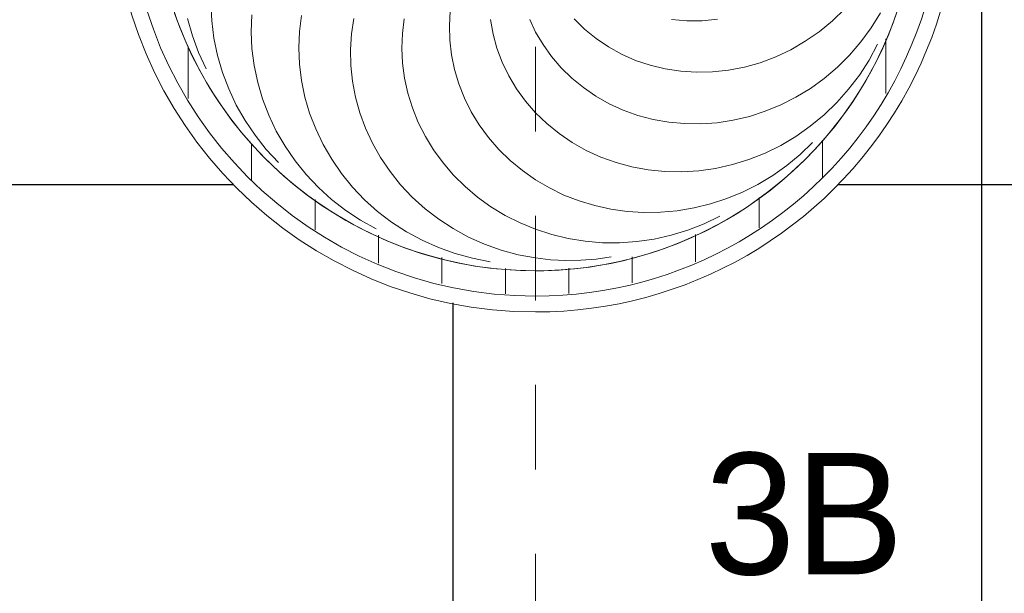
# Model space of a CAD drawing. Header units: metres. Extents: x -31 to 96, y -24 to 31.
# Tile 60 of 155: x -14.767 to -13.603, y 2.132 to 2.811. Entities that reach past the tile are written whole.
import ezdxf

# ---------------------------------------------------------------- set-up
doc = ezdxf.new("R2010")
doc.units = ezdxf.units.M
doc.linetypes.add('Oculta', pattern=[0.007144, 0.004763, -0.002381])
for name, color, linetype, lineweight in [('A-ANNO-DIMS', 211, 'Continuous', 9), ('A-ANNO-DIMS-75', 211, 'Continuous', 9), ('A-CLNG-PATT', 13, 'Continuous', 18), ('A-DETL-HDLN', 90, 'Oculta', 18), ('E-LITE-EQPM', 33, 'Continuous', 18), ('G-ANNO-TEXT', 231, 'Continuous', 9)]:
    doc.layers.add(name, color=color, linetype=linetype, lineweight=lineweight)
doc.styles.add('Century Gothic', font='GOTHIC.TTF', dxfattribs={"height": 0.143711})
doc.styles.add('Century Gothic_1', font='GOTHIC.TTF', dxfattribs={"height": 0.251495})
doc.dimstyles.new('_Cotas_detalhamento_3_5_mm_1', dxfattribs={"dimscale": 0.3048, "dimtxt": 0.2625, "dimasz": 0.369094, "dimexe": 0.246063, "dimexo": 0.738189, "dimgap": 0.369094, "dimtad": 1, "dimdec": 0, "dimlfac": 100, "dimzin": 0, "dimdsep": 46, "dimtxsty": 'Century Gothic_1', "dimblk1": 'OBLIQUE', "dimblk2": 'OBLIQUE', "dimsah": 1, "dimcen": 0.09, "dimdle": 0.246063, "dimazin": 0, "dimtfac": 1, "dimtdec": 4, "dimtix": 1, "dimtmove": 0, "dimatfit": 3, "dimfxl": 1, "dimtvp": 1, "dimtolj": 1, "dimtzin": 0, "dimarcsym": 2})
pattern_1 = [(0, (-2.962, -14.157), (0, 0.075), [])]

# ---------------------------------------------------------------- blocks, each defined once
blk = doc.blocks.new('FP_29-PLANTA DE TETO - LUMINOTÉCNICO')
at = {"layer": 'E-LITE-EQPM'}
for p, q in [((-0.4329, 0), (-0.435, -0.0177)), ((-0.399, 0), (-0.4052, -0.0191)), ((-0.3406, 0), (-0.3501, -0.0163)), ((-0.2611, 0), (-0.274, -0.0132)), ((-0.1656, 0), (-0.1804, -0.0087)), ((-0.1804, -0.0087), (-0.1945, -0.0187)), ((-0.435, -0.0177), (-0.4359, -0.0356)), ((-0.4052, -0.0191), (-0.4099, -0.0386)), ((-0.3501, -0.0163), (-0.3584, -0.0334)), ((-0.274, -0.0132), (-0.2857, -0.0277)), ((-0.1945, -0.0187), (-0.2078, -0.0301)), ((-0.3584, -0.0334), (-0.3654, -0.0513)), ((-0.2857, -0.0277), (-0.2963, -0.0432)), ((-0.2078, -0.0301), (-0.2201, -0.0427)), ((-0.4359, -0.0356), (-0.4356, -0.0535)), ((-0.4099, -0.0386), (-0.4131, -0.0586)), ((-0.2963, -0.0432), (-0.3056, -0.0597)), ((-0.2201, -0.0427), (-0.2314, -0.0564)), ((-0.1498, -0.0454), (-0.1621, -0.0578)), ((-0.4356, -0.0535), (-0.4342, -0.0714)), ((-0.3654, -0.0513), (-0.371, -0.0698)), ((-0.2314, -0.0564), (-0.2415, -0.0712)), ((-0.1621, -0.0578), (-0.1732, -0.0714)), ((-0.4131, -0.0586), (-0.4148, -0.0789)), ((-0.371, -0.0698), (-0.3752, -0.0888)), ((-0.3056, -0.0597), (-0.3135, -0.077)), ((-0.4342, -0.0714), (-0.4316, -0.0892)), ((-0.4148, -0.0789), (-0.4149, -0.0993)), ((-0.3135, -0.077), (-0.3201, -0.0952)), ((-0.2415, -0.0712), (-0.2504, -0.0869)), ((-0.1732, -0.0714), (-0.1831, -0.0861)), ((-0.3752, -0.0888), (-0.3779, -0.1082)), ((-0.2504, -0.0869), (-0.258, -0.1036)), ((-0.1831, -0.0861), (-0.1918, -0.1017)), ((-0.4149, -0.0993), (-0.4135, -0.1197)), ((-0.3201, -0.0952), (-0.3251, -0.1139)), ((-0.258, -0.1036), (-0.2642, -0.1209)), ((-0.1918, -0.1017), (-0.1991, -0.1182)), ((-0.3779, -0.1082), (-0.3791, -0.1279)), ((-0.3251, -0.1139), (-0.3287, -0.1332)), ((-0.4135, -0.1197), (-0.4105, -0.14)), ((-0.3791, -0.1279), (-0.3788, -0.1477)), ((-0.2642, -0.1209), (-0.269, -0.1389)), ((-0.1991, -0.1182), (-0.2049, -0.1354)), ((-0.3287, -0.1332), (-0.3307, -0.1529)), ((-0.269, -0.1389), (-0.2723, -0.1574)), ((-0.2049, -0.1354), (-0.2092, -0.1532)), ((-0.4105, -0.14), (-0.406, -0.1601)), ((-0.3788, -0.1477), (-0.377, -0.1675)), ((-0.406, -0.1601), (-0.4, -0.1798)), ((-0.3307, -0.1529), (-0.331, -0.1728)), ((-0.2723, -0.1574), (-0.274, -0.1762)), ((-0.2092, -0.1532), (-0.212, -0.1715)), ((-0.1509, -0.1608), (-0.1523, -0.1787)), ((-0.377, -0.1675), (-0.3737, -0.1873)), ((-0.331, -0.1728), (-0.3298, -0.1928)), ((-0.212, -0.1715), (-0.2132, -0.1902)), ((-0.4, -0.1798), (-0.3925, -0.1991)), ((-0.274, -0.1762), (-0.2743, -0.1953)), ((-0.1523, -0.1787), (-0.1522, -0.1968)), ((-0.3737, -0.1873), (-0.3689, -0.2068)), ((-0.3298, -0.1928), (-0.327, -0.2128)), ((-0.2743, -0.1953), (-0.2729, -0.2145)), ((-0.2132, -0.1902), (-0.2128, -0.2091)), ((-0.1522, -0.1968), (-0.1505, -0.215)), ((-0.3925, -0.1991), (-0.3835, -0.2177)), ((-0.3689, -0.2068), (-0.3626, -0.226)), ((-0.2128, -0.2091), (-0.2108, -0.228)), ((-0.327, -0.2128), (-0.3225, -0.2327)), ((-0.2729, -0.2145), (-0.27, -0.2337)), ((-0.3626, -0.226), (-0.3549, -0.2447)), ((-0.3225, -0.2327), (-0.3164, -0.2522)), ((-0.2108, -0.228), (-0.2071, -0.2469)), ((-0.27, -0.2337), (-0.2655, -0.2528)), ((-0.3549, -0.2447), (-0.3458, -0.2629)), ((-0.3164, -0.2522), (-0.3088, -0.2714)), ((-0.2655, -0.2528), (-0.2594, -0.2715)), ((-0.2071, -0.2469), (-0.2019, -0.2656)), ((-0.3458, -0.2629), (-0.3353, -0.2803)), ((-0.2019, -0.2656), (-0.195, -0.2839)), ((-0.3088, -0.2714), (-0.2997, -0.2899)), ((-0.2594, -0.2715), (-0.2519, -0.2899)), ((-0.3353, -0.2803), (-0.3235, -0.297)), ((-0.2997, -0.2899), (-0.2891, -0.3078)), ((-0.2519, -0.2899), (-0.2428, -0.3077)), ((-0.195, -0.2839), (-0.1866, -0.3017)), ((-0.3235, -0.297), (-0.3105, -0.3128)), ((-0.1866, -0.3017), (-0.1766, -0.3189)), ((-0.3105, -0.3128), (-0.2963, -0.3275)), ((-0.2891, -0.3078), (-0.2771, -0.3248)), ((-0.2428, -0.3077), (-0.2323, -0.3249)), ((-0.2771, -0.3248), (-0.2637, -0.341)), ((-0.2323, -0.3249), (-0.2204, -0.3413)), ((-0.1766, -0.3189), (-0.1652, -0.3354)), ((-0.1652, -0.3354), (-0.1524, -0.351)), ((-0.2637, -0.341), (-0.2491, -0.3561)), ((-0.2204, -0.3413), (-0.2072, -0.3568)), ((-0.2491, -0.3561), (-0.2333, -0.37)), ((-0.2072, -0.3568), (-0.1928, -0.3713)), ((-0.1524, -0.351), (-0.1383, -0.3657)), ((-0.2333, -0.37), (-0.2165, -0.3828)), ((-0.1928, -0.3713), (-0.1772, -0.3847)), ((-0.2165, -0.3828), (-0.1987, -0.3942)), ((-0.1987, -0.3942), (-0.18, -0.4042)), ((-0.1772, -0.3847), (-0.1606, -0.3969)), ((-0.1606, -0.3969), (-0.143, -0.4079))]:
    blk.add_line(p, q, dxfattribs=at)
at = {"layer": 'E-LITE-EQPM', "flags": 128}
blk.add_lwpolyline([(-0.1341, -0.4299), (-0.1512, -0.4241), (-0.168, -0.4176), (-0.1846, -0.4104), (-0.2009, -0.4026), (-0.2168, -0.3941), (-0.2324, -0.385), (-0.2476, -0.3752), (-0.2624, -0.3649), (-0.2768, -0.354), (-0.2907, -0.3425), (-0.3042, -0.3305), (-0.3171, -0.3179), (-0.3296, -0.3049), (-0.3415, -0.2913), (-0.3529, -0.2773), (-0.3637, -0.2628), (-0.3739, -0.248), (-0.3835, -0.2327), (-0.3925, -0.217), (-0.4009, -0.201), (-0.4086, -0.1847), (-0.4157, -0.1681), (-0.422, -0.1512), (-0.4277, -0.1341), (-0.4328, -0.1167), (-0.4371, -0.0992), (-0.4407, -0.0815), (-0.4436, -0.0637), (-0.4458, -0.0458), (-0.4473, -0.0278), (-0.448, -0.0097), (-0.4481, 0)], dxfattribs=at)
blk = doc.blocks.new('FP_30-PLANTA DE TETO - LUMINOTÉCNICO')
at = {"layer": 'E-LITE-EQPM'}
for p, q in [((-0.1496, 0.4117), (-0.17, 0.4059)), ((-0.1898, 0.3986), (-0.2091, 0.3898)), ((-0.17, 0.4059), (-0.1898, 0.3986)), ((-0.1933, 0.3762), (-0.2133, 0.3704)), ((-0.1729, 0.3805), (-0.1933, 0.3762)), ((-0.1524, 0.3831), (-0.1729, 0.3805)), ((-0.1319, 0.3841), (-0.1524, 0.3831)), ((-0.2329, 0.363), (-0.252, 0.354)), ((-0.2133, 0.3704), (-0.2329, 0.363)), ((-0.252, 0.354), (-0.2703, 0.3436)), ((-0.2703, 0.3436), (-0.2878, 0.3318)), ((-0.2878, 0.3318), (-0.3044, 0.3186)), ((-0.2252, 0.3287), (-0.2448, 0.3229)), ((-0.2053, 0.3329), (-0.2252, 0.3287)), ((-0.1852, 0.3355), (-0.2053, 0.3329)), ((-0.1652, 0.3365), (-0.1852, 0.3355)), ((-0.1452, 0.3358), (-0.1652, 0.3365)), ((-0.3044, 0.3186), (-0.3199, 0.3042)), ((-0.264, 0.3156), (-0.2827, 0.3067)), ((-0.2448, 0.3229), (-0.264, 0.3156)), ((-0.2827, 0.3067), (-0.3007, 0.2963)), ((-0.3007, 0.2963), (-0.3179, 0.2845)), ((-0.3179, 0.2845), (-0.3342, 0.2713)), ((-0.1842, 0.28), (-0.2036, 0.2793)), ((-0.1649, 0.2792), (-0.1842, 0.28)), ((-0.3342, 0.2713), (-0.3495, 0.2569)), ((-0.2425, 0.2729), (-0.2616, 0.2673)), ((-0.2231, 0.2769), (-0.2425, 0.2729)), ((-0.2036, 0.2793), (-0.2231, 0.2769)), ((-0.146, 0.2768), (-0.1649, 0.2792)), ((-0.3495, 0.2569), (-0.3637, 0.2413)), ((-0.2803, 0.2601), (-0.2986, 0.2514)), ((-0.2616, 0.2673), (-0.2803, 0.2601)), ((-0.2986, 0.2514), (-0.3162, 0.2412)), ((-0.3637, 0.2413), (-0.3767, 0.2246)), ((-0.3162, 0.2412), (-0.333, 0.2296)), ((-0.3767, 0.2246), (-0.3883, 0.207)), ((-0.333, 0.2296), (-0.349, 0.2166)), ((-0.349, 0.2166), (-0.364, 0.2024)), ((-0.2426, 0.2131), (-0.2611, 0.208)), ((-0.2239, 0.2167), (-0.2426, 0.2131)), ((-0.2051, 0.2186), (-0.2239, 0.2167)), ((-0.1864, 0.219), (-0.2051, 0.2186)), ((-0.1678, 0.2177), (-0.1864, 0.219)), ((-0.1497, 0.2149), (-0.1678, 0.2177)), ((-0.3883, 0.207), (-0.3986, 0.1885)), ((-0.364, 0.2024), (-0.3779, 0.1869)), ((-0.2793, 0.2013), (-0.2971, 0.1931)), ((-0.2611, 0.208), (-0.2793, 0.2013)), ((-0.3779, 0.1869), (-0.3906, 0.1703)), ((-0.2971, 0.1931), (-0.3142, 0.1834)), ((-0.3142, 0.1834), (-0.3307, 0.1722)), ((-0.3906, 0.1703), (-0.402, 0.1527)), ((-0.3307, 0.1722), (-0.3463, 0.1597)), ((-0.402, 0.1527), (-0.412, 0.1343)), ((-0.3463, 0.1597), (-0.3609, 0.1459)), ((-0.2203, 0.1549), (-0.238, 0.151)), ((-0.2025, 0.1573), (-0.2203, 0.1549)), ((-0.1848, 0.1581), (-0.2025, 0.1573)), ((-0.1672, 0.1575), (-0.1848, 0.1581)), ((-0.1499, 0.1553), (-0.1672, 0.1575)), ((-0.3609, 0.1459), (-0.3746, 0.1308)), ((-0.2554, 0.1456), (-0.2725, 0.1388)), ((-0.238, 0.151), (-0.2554, 0.1456)), ((-0.412, 0.1343), (-0.4206, 0.115)), ((-0.3746, 0.1308), (-0.387, 0.1146)), ((-0.2891, 0.1304), (-0.3051, 0.1207)), ((-0.2725, 0.1388), (-0.2891, 0.1304)), ((-0.3051, 0.1207), (-0.3204, 0.1095)), ((-0.4206, 0.115), (-0.4277, 0.0951)), ((-0.387, 0.1146), (-0.3982, 0.0974)), ((-0.3204, 0.1095), (-0.3349, 0.0971)), ((-0.4277, 0.0951), (-0.4333, 0.0747)), ((-0.3982, 0.0974), (-0.4081, 0.0793)), ((-0.3349, 0.0971), (-0.3485, 0.0835)), ((-0.2099, 0.096), (-0.227, 0.0909)), ((-0.1927, 0.0996), (-0.2099, 0.096)), ((-0.1753, 0.1016), (-0.1927, 0.0996)), ((-0.158, 0.102), (-0.1753, 0.1016)), ((-0.1408, 0.101), (-0.158, 0.102)), ((-0.3485, 0.0835), (-0.361, 0.0687)), ((-0.2437, 0.0843), (-0.2599, 0.0763)), ((-0.227, 0.0909), (-0.2437, 0.0843)), ((-0.4333, 0.0747), (-0.4373, 0.0539)), ((-0.4081, 0.0793), (-0.4165, 0.0604)), ((-0.2599, 0.0763), (-0.2755, 0.0668)), ((-0.4165, 0.0604), (-0.4235, 0.0408)), ((-0.361, 0.0687), (-0.3724, 0.0529)), ((-0.2755, 0.0668), (-0.2904, 0.0559)), ((-0.3724, 0.0529), (-0.3826, 0.0361)), ((-0.2904, 0.0559), (-0.3045, 0.0437)), ((-0.168, 0.0504), (-0.1848, 0.0458)), ((-0.1509, 0.0535), (-0.168, 0.0504)), ((-0.4235, 0.0408), (-0.429, 0.0206)), ((-0.3826, 0.0361), (-0.3915, 0.0184)), ((-0.3045, 0.0437), (-0.3176, 0.0303)), ((-0.2013, 0.0395), (-0.2173, 0.0318)), ((-0.1848, 0.0458), (-0.2013, 0.0395)), ((-0.3176, 0.0303), (-0.3296, 0.0157)), ((-0.2173, 0.0318), (-0.2327, 0.0226)), ((-0.429, 0.0206), (-0.4329, 0)), ((-0.3915, 0.0184), (-0.399, 0)), ((-0.3296, 0.0157), (-0.3406, 0)), ((-0.2474, 0.012), (-0.2611, 0)), ((-0.2327, 0.0226), (-0.2474, 0.012)), ((-0.1509, 0.0069), (-0.1656, 0))]:
    blk.add_line(p, q, dxfattribs=at)
at = {"layer": 'E-LITE-EQPM', "flags": 128}
blk.add_lwpolyline([(-0.4481, 0), (-0.4478, 0.018), (-0.4467, 0.0361), (-0.4449, 0.054), (-0.4424, 0.0719), (-0.4391, 0.0897), (-0.4352, 0.1073), (-0.4305, 0.1247), (-0.4252, 0.142), (-0.4192, 0.159), (-0.4125, 0.1758), (-0.4051, 0.1922), (-0.3971, 0.2084), (-0.3885, 0.2243), (-0.3792, 0.2398), (-0.3693, 0.2549), (-0.3588, 0.2695), (-0.3477, 0.2838), (-0.3361, 0.2976), (-0.3239, 0.3109), (-0.3112, 0.3238), (-0.298, 0.3361), (-0.2843, 0.3479), (-0.2702, 0.3591), (-0.2556, 0.3697), (-0.2406, 0.3798), (-0.2253, 0.3892), (-0.2095, 0.3981), (-0.1934, 0.4063), (-0.177, 0.4138), (-0.1603, 0.4207), (-0.1434, 0.4269)], dxfattribs=at)
blk = doc.blocks.new('PENDENTE-BACIA-SALAS_0002 - 600 diameter-V28-PLANTA DE TETO - LUMINOTÉCNICO')
at = {"layer": 'E-LITE-EQPM'}
h = blk.add_hatch(dxfattribs=at)
h.set_pattern_fill('FP_11', color=256, style=0, pattern_type=2)
h.set_pattern_definition(pattern_1)
h.paths.add_polyline_path([(-0.4781, 0), (-0.4481, 0), (-0.442, 0.0743), (-0.4227, 0.1487), (-0.3917, 0.2179), (-0.3529, 0.2772), (-0.3025, 0.3321), (-0.2436, 0.3779), (-0.1781, 0.4133), (-0.1065, 0.4377), (-0.0295, 0.4498), (0.0451, 0.449), (0.114, 0.4375), (0.1886, 0.4111), (0.2501, 0.3779), (0.3089, 0.3321), (0.3599, 0.2764), (0.4002, 0.2148), (0.4302, 0.1461), (0.4488, 0.0698), (0.4546, 0), (0.4846, 0), (0.4787, 0.0753), (0.459, 0.1536), (0.4293, 0.223), (0.3892, 0.287), (0.3396, 0.3438), (0.2816, 0.3922), (0.2169, 0.4309), (0.1468, 0.459), (0.0783, 0.4754), (0.0032, 0.4813), (-0.075, 0.4747), (-0.1455, 0.4578), (-0.2153, 0.4289), (-0.2836, 0.3861), (-0.338, 0.3394), (-0.3867, 0.2821), (-0.4272, 0.2148), (-0.4549, 0.1474), (-0.4726, 0.0698), (-0.4743, 0.048)], flags=0)
h = blk.add_hatch(dxfattribs=at)
h.set_pattern_fill('FP_11', color=256, style=0, pattern_type=2)
h.set_pattern_definition(pattern_1)
h.paths.add_polyline_path([(-0.4781, 0), (-0.4722, -0.0753), (-0.4525, -0.1536), (-0.4229, -0.223), (-0.3827, -0.287), (-0.3331, -0.3438), (-0.2752, -0.3922), (-0.2104, -0.4309), (-0.1404, -0.459), (-0.0719, -0.4754), (0.0032, -0.4813), (0.0814, -0.4747), (0.152, -0.4578), (0.2218, -0.4289), (0.2901, -0.3861), (0.3444, -0.3394), (0.3931, -0.2821), (0.4337, -0.2148), (0.4613, -0.1474), (0.4791, -0.0698), (0.4846, 0), (0.4546, 0), (0.4484, -0.0743), (0.4292, -0.1487), (0.3982, -0.2179), (0.3594, -0.2772), (0.3089, -0.3321), (0.2501, -0.3779), (0.1845, -0.4133), (0.113, -0.4377), (0.0353, -0.4498), (-0.0391, -0.449), (-0.1076, -0.4375), (-0.1822, -0.4111), (-0.2436, -0.3779), (-0.3025, -0.3321), (-0.3553, -0.2736), (-0.3937, -0.2148), (-0.4238, -0.1461), (-0.4423, -0.0698), (-0.4481, 0), (-0.4722, 0)], flags=0)
for radius, start, end in [(0.5, 0, 180), (0.4813, 0, 180), (0.4513, 0, 180), (0.5, 180, 0), (0.4813, 180, 0), (0.4513, 180, 0)]:
    blk.add_arc((0.0032, 0), radius, start, end, dxfattribs=at)
for name in ['FP_30-PLANTA DE TETO - LUMINOTÉCNICO', 'FP_29-PLANTA DE TETO - LUMINOTÉCNICO']:
    blk.add_blockref(name, (0, 0), dxfattribs=at)
blk = doc.blocks.new('DIMBLOCK37-PLANTA DE TETO - LUMINOTÉCNICO')
at = {"layer": 'A-ANNO-DIMS-75'}
for p, q in [((-14.8053, 1.6088), (-14.8053, 3.0365)), ((-14.8821, 2.9615), (-14.7303, 2.9615)), ((-14.8053, 2.9615), (-14.8821, 2.9615)), ((-14.8821, 1.6088), (-14.7303, 1.6088)), ((-14.8053, 1.6088), (-14.8821, 1.6088))]:
    blk.add_line(p, q, dxfattribs=at)
at = {"layer": 'A-ANNO-DIMS-75', "lineweight": 18}
for p, q in [((-14.8053, 2.9615), (-14.8615, 3.0178)), ((-14.8053, 2.9615), (-14.749, 2.9053)), ((-14.8053, 1.6088), (-14.8615, 1.6651)), ((-14.8053, 1.6088), (-14.749, 1.5526))]:
    blk.add_line(p, q, dxfattribs=at)
at = {"layer": 'A-ANNO-DIMS-75', "color": 0, "insert": (-15.2401, 1.9914), "char_height": 0.25149, "width": 0.705, "attachment_point": 1, "rotation": 90, "line_spacing_factor": 0.984117, "style": 'Century Gothic_1'}
blk.add_mtext('135', dxfattribs=at)
blk = doc.blocks.new('_Oblique')
at = {"color": 0, "linetype": 'ByBlock', "lineweight": -2}
blk.add_line((-0.5, -0.5), (0.5, 0.5), dxfattribs=at)

msp = doc.modelspace()

# ---------------------------------------------------------------- hatches: boundary and pattern name
at = {"layer": 'A-CLNG-PATT', "lineweight": 25}
h = msp.add_hatch(dxfattribs=at)
h.set_pattern_fill('FP_9', color=256, style=0, pattern_type=2)
h.set_pattern_definition([(180, (5.745, 0.74), (8e-17, 0.625), []), (90, (5.745, 0.74), (0.625, -4e-17), [])])
h.paths.add_polyline_path([(-15.5046, -0.5007), (-11.1296, -0.5007), (-11.1296, 3.8654), (-7.9989, 3.8654), (-7.9989, 4.46), (-7.3893, 4.46), (-7.3893, 3.8654), (-7.3796, 3.8654), (-7.3796, 28.2404), (-17.3796, 28.2404), (-17.3796, 3.8654), (-15.5046, 3.8654), (-15.5046, 0.1802)], flags=0)
h.paths.add_polyline_path([(-14.1571, -0.2379), (-14.2353, -0.2318), (-14.3147, -0.2122), (-14.3841, -0.1834), (-14.451, -0.1425), (-14.5139, -0.0877), (-14.5616, -0.0318), (-14.6026, 0.0351), (-14.6327, 0.1075), (-14.6512, 0.187), (-14.6571, 0.2621), (-14.651, 0.3403), (-14.6306, 0.4216), (-14.6026, 0.489), (-14.559, 0.559), (-14.5107, 0.6156), (-14.451, 0.6666), (-14.3841, 0.7076), (-14.3086, 0.7383), (-14.2314, 0.7562), (-14.1571, 0.7621), (-14.0789, 0.7559), (-13.9995, 0.7363), (-13.9301, 0.7076), (-13.8632, 0.6666), (-13.8036, 0.6156), (-13.7526, 0.5559), (-13.7097, 0.4844), (-13.6816, 0.4166), (-13.663, 0.3371), (-13.6574, 0.2588), (-13.6642, 0.1802), (-13.6816, 0.1075), (-13.7116, 0.0351), (-13.7552, -0.0349), (-13.8036, -0.0915), (-13.8674, -0.145), (-13.9301, -0.1834), (-14.0026, -0.2135), (-14.0828, -0.2321), (-14.1091, -0.2342)], flags=0)
h.paths.add_polyline_path([(-13.2053, 0.3784), (-13.3355, 0.3784), (-13.3355, 0.5384), (-13.1755, 0.5384), (-13.1755, 0.3784), (-13.1899, 0.3784)], flags=0)
h.paths.add_polyline_path([(-15.127, 0.3784), (-15.1388, 0.3784), (-15.1388, 0.5384), (-14.9788, 0.5384), (-14.9788, 0.3784), (-15.1172, 0.3784)], flags=0)
h.paths.add_polyline_path([(-14.1571, 1.1121), (-14.2353, 1.1182), (-14.3151, 1.138), (-14.3841, 1.1666), (-14.451, 1.2075), (-14.5107, 1.2585), (-14.5616, 1.3182), (-14.6026, 1.3851), (-14.6327, 1.4575), (-14.6512, 1.537), (-14.6571, 1.6121), (-14.651, 1.6903), (-14.6327, 1.7666), (-14.6026, 1.839), (-14.559, 1.909), (-14.5107, 1.9656), (-14.451, 2.0166), (-14.3841, 2.0576), (-14.3086, 2.0883), (-14.2314, 2.1062), (-14.1571, 2.1121), (-14.0789, 2.1059), (-13.9995, 2.0863), (-13.9301, 2.0576), (-13.8632, 2.0166), (-13.8036, 1.9656), (-13.7526, 1.9059), (-13.7116, 1.839), (-13.6816, 1.7666), (-13.663, 1.6871), (-13.6571, 1.6121), (-13.664, 1.5307), (-13.6816, 1.4575), (-13.7116, 1.3851), (-13.7552, 1.3151), (-13.8036, 1.2585), (-13.8674, 1.205), (-13.9301, 1.1666), (-14.0026, 1.1365), (-14.0828, 1.1179), (-14.1091, 1.1158)], flags=0)
h.paths.add_polyline_path([(-14.981, 1.6234), (-15.1388, 1.6234), (-15.1388, 1.7834), (-14.9788, 1.7834), (-14.9788, 1.6234)], flags=0)
h.paths.add_polyline_path([(-13.3001, 1.6234), (-13.3355, 1.6234), (-13.3355, 1.7834), (-13.1755, 1.7834), (-13.1755, 1.6234), (-13.2923, 1.6234)], flags=0)
h.paths.add_polyline_path([(-14.1571, 2.4648), (-14.2353, 2.4709), (-14.3147, 2.4905), (-14.3841, 2.5193), (-14.451, 2.5602), (-14.5107, 2.6112), (-14.5616, 2.6709), (-14.6026, 2.7378), (-14.6327, 2.8102), (-14.6512, 2.8897), (-14.6571, 2.9648), (-14.651, 3.043), (-14.6327, 3.1193), (-14.6026, 3.1917), (-14.559, 3.2617), (-14.5107, 3.3183), (-14.451, 3.3693), (-14.3841, 3.4103), (-14.3086, 3.441), (-14.2314, 3.4589), (-14.1571, 3.4648), (-14.0789, 3.4586), (-13.9995, 3.439), (-13.9301, 3.4103), (-13.8632, 3.3693), (-13.8036, 3.3183), (-13.7526, 3.2586), (-13.7116, 3.1917), (-13.6816, 3.1193), (-13.663, 3.0398), (-13.6571, 2.9648), (-13.664, 2.8834), (-13.6816, 2.8102), (-13.7116, 2.7378), (-13.7552, 2.6678), (-13.8036, 2.6112), (-13.8674, 2.5577), (-13.9301, 2.5193), (-14.0026, 2.4892), (-14.0828, 2.4706), (-14.1091, 2.4685)], flags=0)
h.paths.add_polyline_path([(-14.9888, 2.8684), (-15.1388, 2.8684), (-15.1381, 3.0284), (-14.9788, 3.0284), (-14.9788, 2.8684), (-14.981, 2.8684)], flags=0)
h.paths.add_polyline_path([(-13.2919, 2.8684), (-13.3355, 2.8684), (-13.3355, 3.0284), (-13.1755, 3.0284), (-13.1755, 2.8684), (-13.2815, 2.8684)], flags=0)
h.paths.add_polyline_path([(-16.7546, 3.8658), (-17.3642, 3.8658), (-17.3642, 4.4754), (-16.7546, 4.4754)], flags=0)
h.paths.add_polyline_path([(-14.2496, 3.8661), (-14.2496, 4.4757), (-13.64, 4.4757), (-13.64, 3.8661), (-13.664, 3.8661)], flags=0)
h.paths.add_polyline_path([(-11.1296, 3.8861), (-11.1296, 4.4957), (-10.52, 4.4957), (-10.52, 3.8861), (-11.1096, 3.8861)], flags=0)
h.paths.add_polyline_path([(-11.2894, 4.7601), (-11.4366, 4.7601), (-11.4366, 4.9401), (-11.3794, 4.9401), (-11.3794, 5.0374), (-11.2894, 5.0374), (-11.2894, 4.9401), (-11.2366, 4.9401), (-11.2366, 4.7601), (-11.2833, 4.7601)], flags=0)
h.paths.add_polyline_path([(-11.3794, 4.8096), (-11.2833, 4.8096), (-11.2833, 4.8996), (-11.3833, 4.8996), (-11.3833, 4.8096)], flags=0)
h.paths.add_polyline_path([(-11.2833, 5.0404), (-11.5873, 5.0404), (-11.5873, 5.5204), (-11.5479, 5.5204), (-11.5479, 5.5247), (-11.0679, 5.5247), (-11.0679, 5.0447), (-11.0773, 5.0447), (-11.0773, 5.0404), (-11.2366, 5.0404)], flags=0)
h.paths.add_polyline_path([(-14.1571, 5.3286), (-14.2353, 5.3347), (-14.3147, 5.3543), (-14.3841, 5.3831), (-14.451, 5.4241), (-14.5107, 5.475), (-14.5616, 5.5347), (-14.6026, 5.6016), (-14.6327, 5.6741), (-14.6512, 5.7535), (-14.6571, 5.8286), (-14.651, 5.9068), (-14.6327, 5.9831), (-14.6026, 6.0556), (-14.559, 6.1255), (-14.5107, 6.1821), (-14.4469, 6.2356), (-14.3841, 6.2741), (-14.3116, 6.3041), (-14.2314, 6.3227), (-14.1571, 6.3286), (-14.0789, 6.3224), (-13.9992, 6.3027), (-13.9301, 6.2741), (-13.8632, 6.2331), (-13.8036, 6.1821), (-13.7526, 6.1225), (-13.7116, 6.0556), (-13.6816, 5.9831), (-13.663, 5.9037), (-13.6571, 5.8286), (-13.664, 5.7472), (-13.6816, 5.6741), (-13.7116, 5.6016), (-13.7552, 5.5316), (-13.8036, 5.475), (-13.8632, 5.4241), (-13.9301, 5.3831), (-14.0026, 5.353), (-14.082, 5.3345), (-14.103, 5.3328)], flags=0)
h.paths.add_polyline_path([(-14.981, 5.3584), (-15.1388, 5.3584), (-15.1388, 5.5184), (-14.9788, 5.5184), (-14.9788, 5.3584)], flags=0)
h.paths.add_polyline_path([(-13.2053, 5.3584), (-13.3355, 5.3584), (-13.3355, 5.5184), (-13.1755, 5.5184), (-13.1755, 5.3584), (-13.2048, 5.3584)], flags=0)
h.paths.add_polyline_path([(-11.3029, 5.5354), (-11.3929, 5.5354), (-11.3929, 5.6327), (-11.4501, 5.6327), (-11.4501, 5.8127), (-11.2501, 5.8127), (-11.2501, 5.6327), (-11.3029, 5.6327), (-11.3029, 5.5724)], flags=0)
h.paths.add_polyline_path([(-11.3029, 5.6733), (-11.2968, 5.6733), (-11.2968, 5.7633), (-11.3968, 5.7633), (-11.3968, 5.6733), (-11.3929, 5.6733)], flags=0)
h.paths.add_polyline_path([(-15.0247, 6.6093), (-15.1416, 6.6093), (-15.1416, 6.7693), (-14.9816, 6.7693), (-14.9816, 6.6093), (-15.022, 6.6093)], flags=0)
h.paths.add_polyline_path([(-13.2984, 6.6093), (-13.3416, 6.6093), (-13.3416, 6.7693), (-13.1816, 6.7693), (-13.1816, 6.6093), (-13.2983, 6.6093)], flags=0)
h.paths.add_polyline_path([(-14.1571, 6.6813), (-14.2353, 6.6874), (-14.3147, 6.707), (-14.3841, 6.7358), (-14.451, 6.7768), (-14.5107, 6.8277), (-14.5616, 6.8874), (-14.6026, 6.9543), (-14.6327, 7.0268), (-14.6512, 7.1062), (-14.6571, 7.1813), (-14.651, 7.2595), (-14.6327, 7.3358), (-14.6026, 7.4083), (-14.559, 7.4782), (-14.5107, 7.5348), (-14.4469, 7.5883), (-14.3841, 7.6268), (-14.3116, 7.6568), (-14.2496, 7.6717), (-14.2496, 8.0381), (-14.3147, 8.0543), (-14.3841, 8.0831), (-14.451, 8.1241), (-14.5107, 8.175), (-14.5616, 8.2347), (-14.6026, 8.3016), (-14.6327, 8.3741), (-14.6512, 8.4535), (-14.6571, 8.5286), (-14.651, 8.6068), (-14.6318, 8.6852), (-14.6026, 8.7556), (-14.559, 8.8255), (-14.5107, 8.8821), (-14.4469, 8.9356), (-14.3841, 8.9741), (-14.3116, 9.0041), (-14.2314, 9.0227), (-14.1571, 9.0286), (-14.0789, 9.0224), (-13.9992, 9.0027), (-13.9301, 8.9741), (-13.8632, 8.9331), (-13.8036, 8.8821), (-13.7526, 8.8225), (-13.7116, 8.7556), (-13.6816, 8.6831), (-13.663, 8.6037), (-13.6571, 8.5286), (-13.664, 8.4472), (-13.6816, 8.3741), (-13.7116, 8.3016), (-13.752, 8.2357), (-13.64, 8.2357), (-13.64, 7.6261), (-13.9291, 7.6261), (-13.8632, 7.5858), (-13.8036, 7.5348), (-13.7526, 7.4752), (-13.7116, 7.4083), (-13.6816, 7.3358), (-13.663, 7.2564), (-13.6571, 7.1813), (-13.664, 7.0999), (-13.6816, 7.0268), (-13.7116, 6.9543), (-13.7552, 6.8843), (-13.8036, 6.8277), (-13.8674, 6.7742), (-13.9301, 6.7358), (-14.0026, 6.7057), (-14.082, 6.6872), (-14.1419, 6.6825)], flags=0)
h.paths.add_polyline_path([(-7.3893, 7.6154), (-7.9989, 7.6154), (-7.9989, 8.225), (-7.3893, 8.225), (-7.3893, 7.6261)], flags=0)
h.paths.add_polyline_path([(-11.1296, 7.6261), (-11.1296, 8.2357), (-10.52, 8.2357), (-10.52, 7.6261)], flags=0)
h.paths.add_polyline_path([(-16.7546, 7.6308), (-17.3642, 7.6308), (-17.3642, 8.2404), (-16.7546, 8.2404), (-16.7546, 7.9026)], flags=0)
h.paths.add_polyline_path([(-13.2478, 7.8593), (-13.3416, 7.8593), (-13.3416, 8.0193), (-13.1816, 8.0193), (-13.1816, 7.8593), (-13.2356, 7.8593)], flags=0)
h.paths.add_polyline_path([(-15.0481, 7.8593), (-15.1416, 7.8593), (-15.1416, 8.0193), (-14.9816, 8.0193), (-14.9816, 7.8593), (-15.0478, 7.8593)], flags=0)
h.paths.add_polyline_path([(-15.0116, 9.1043), (-15.1416, 9.1043), (-15.1416, 9.2643), (-14.9816, 9.2643), (-14.9816, 9.1043), (-15.0096, 9.1043)], flags=0)
h.paths.add_polyline_path([(-13.2352, 9.1043), (-13.3416, 9.1043), (-13.3416, 9.2643), (-13.1816, 9.2643), (-13.1816, 9.1043), (-13.2251, 9.1043)], flags=0)
h.paths.add_polyline_path([(-10.5143, 11.3554), (-11.1239, 11.3554), (-11.1239, 11.965), (-10.5143, 11.965), (-10.5143, 11.3654)], flags=0)
h.paths.add_polyline_path([(-7.9989, 11.3654), (-7.9989, 11.975), (-7.3893, 11.975), (-7.3893, 11.3654)], flags=0)
h.paths.add_polyline_path([(-14.242, 11.3673), (-14.242, 11.9769), (-13.6324, 11.9769), (-13.6324, 11.3673), (-13.664, 11.3673)], flags=0)
h.paths.add_polyline_path([(-17.1759, 11.3808), (-17.3642, 11.3808), (-17.3642, 11.9904), (-16.7546, 11.9904), (-16.7546, 11.3808)], flags=0)
h.paths.add_polyline_path([(-11.1239, 14.4804), (-11.1239, 15.09), (-10.5143, 15.09), (-10.5143, 14.4804)], flags=0)
h.paths.add_polyline_path([(-7.9989, 14.4904), (-7.9989, 15.1), (-7.3893, 15.1), (-7.3893, 14.4904)], flags=0)
h.paths.add_polyline_path([(-13.635, 14.4923), (-14.242, 14.4923), (-14.242, 15.1019), (-13.6324, 15.1019), (-13.6324, 14.4923)], flags=0)
h.paths.add_polyline_path([(-16.7546, 14.5058), (-17.3642, 14.5058), (-17.3642, 15.1154), (-16.7546, 15.1154), (-16.7546, 15.1019)], flags=0)
h.paths.add_polyline_path([(-11.1239, 17.6054), (-11.1239, 18.215), (-10.5143, 18.215), (-10.5143, 17.6054)], flags=0)
h.paths.add_polyline_path([(-7.3893, 17.6154), (-7.9989, 17.6154), (-7.9989, 18.225), (-7.3893, 18.225)], flags=0)
h.paths.add_polyline_path([(-13.635, 17.625), (-14.2446, 17.625), (-14.2446, 18.2346), (-13.635, 18.2346), (-13.635, 18.215)], flags=0)
h.paths.add_polyline_path([(-17.3642, 17.6308), (-17.3642, 18.2404), (-16.7546, 18.2404), (-16.7546, 17.6308), (-17.1759, 17.6308)], flags=0)
h.paths.add_polyline_path([(-10.5143, 20.7304), (-11.1239, 20.7304), (-11.1239, 21.34), (-10.5143, 21.34), (-10.5143, 20.7404)], flags=0)
h.paths.add_polyline_path([(-7.3893, 20.7404), (-7.9989, 20.7404), (-7.9989, 21.35), (-7.3893, 21.35), (-7.3893, 20.7428)], flags=0)
h.paths.add_polyline_path([(-13.635, 20.7423), (-14.242, 20.7423), (-14.242, 21.3519), (-13.6324, 21.3519), (-13.6324, 20.7423)], flags=0)
h.paths.add_polyline_path([(-16.7546, 20.7558), (-17.3642, 20.7558), (-17.3642, 21.3654), (-16.7546, 21.3654), (-16.7546, 21.3519)], flags=0)
h.paths.add_polyline_path([(-11.1239, 23.8454), (-11.1239, 24.455), (-10.5143, 24.455), (-10.5143, 23.8454)], flags=0)
h.paths.add_polyline_path([(-7.3893, 23.8554), (-7.9989, 23.8554), (-7.9989, 24.465), (-7.3893, 24.465)], flags=0)
h.paths.add_polyline_path([(-13.6324, 23.8573), (-14.242, 23.8573), (-14.242, 24.4669), (-13.6324, 24.4669), (-13.6324, 24.455)], flags=0)
h.paths.add_polyline_path([(-16.7546, 23.8708), (-17.3642, 23.8708), (-17.3642, 24.4804), (-16.7546, 24.4804), (-16.7546, 24.465)], flags=0)
h.paths.add_polyline_path([(-10.5143, 26.9804), (-11.1239, 26.9804), (-11.1239, 27.59), (-10.5143, 27.59), (-10.5143, 26.9904)], flags=0)
h.paths.add_polyline_path([(-7.3893, 26.9904), (-7.9989, 26.9904), (-7.9989, 27.6), (-7.3893, 27.6), (-7.3893, 27.141)], flags=0)
h.paths.add_polyline_path([(-13.6324, 26.9923), (-14.242, 26.9923), (-14.242, 27.6019), (-13.6324, 27.6019), (-13.6324, 27.141)], flags=0)
h.paths.add_polyline_path([(-16.7546, 27.0058), (-17.3642, 27.0058), (-17.3642, 27.6154), (-16.7546, 27.6154), (-16.7546, 27.141)], flags=0)

# ---------------------------------------------------------------- linework, layer by layer
at = {"layer": 'A-DETL-HDLN'}
msp.add_line((-14.1571, -0.5216), (-14.1571, 10.6784), dxfattribs=at)

# ---------------------------------------------------------------- block references
at = {"layer": 'E-LITE-EQPM', "rotation": 89.99999999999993}
msp.add_blockref('PENDENTE-BACIA-SALAS_0002 - 600 diameter-V28-PLANTA DE TETO - LUMINOTÉCNICO', (-14.1571, 2.9615), dxfattribs=at)

# ---------------------------------------------------------------- texts
at = {"layer": 'G-ANNO-TEXT', "color": 7, "insert": (-13.9571, 2.298), "char_height": 0.14371, "width": 0.2664, "attachment_point": 1, "line_spacing_factor": 0.984117, "style": 'Century Gothic'}
msp.add_mtext('3B', dxfattribs=at)

# ---------------------------------------------------------------- dimensions: what is measured, and where the dimension line sits
at = {"layer": 'A-ANNO-DIMS'}
dim = msp.add_linear_dim(base=(-14.8053, 2.9615), p1=(-14.6571, 1.6088), p2=(-14.6571, 2.9615), angle=90, dimstyle='_Cotas_detalhamento_3_5_mm_1', override={"dimpost": '<>', "dimfxl": 1.352699}, dxfattribs=at)
dim.commit()
dim.dimension.update_dxf_attribs({"geometry": 'DIMBLOCK37-PLANTA DE TETO - LUMINOTÉCNICO', "text_midpoint": (-15.0498, 2.2852)})

doc.saveas('drawing.dxf')
